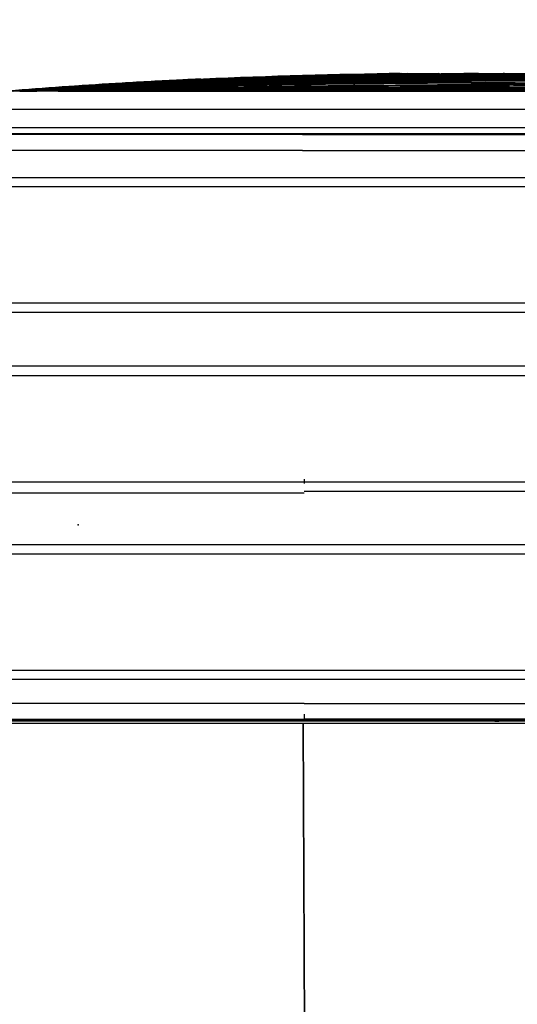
# Model space of a CAD drawing. Header units: millimetres. Extents: x -424979 to 718034, y -72486 to 344972.
# Tile 118 of 256: x 372394 to 373147, y 64564 to 66052. Entities that reach past the tile are written whole.
import ezdxf
from ezdxf.xclip import XClip

# ---------------------------------------------------------------- set-up
doc = ezdxf.new("R2010")
doc.units = ezdxf.units.MM
doc.header["$MEASUREMENT"] = 0
doc.header["$XCLIPFRAME"] = 0
doc.layers.add('0100_001_1_0_Nr_pióra__1', color=7, linetype='Continuous', lineweight=13)
doc.layers.add('IS_KLIM_FREON', color=6, linetype='GAS_LINE', lineweight=35)
doc.layers.add('IS_KLIM_urządzenia', color=3, linetype='Continuous')
doc.layers.add('Rysunki i obrazki', color=7, linetype='Continuous')
doc.linetypes.add('GAS_LINE', pattern='A,12.7,-5.08,["GAS",Standard,S=2.54,R=0,X=-2.54,Y=-1.27],-6.35', length=24.13)
picture_1 = doc.add_image_def('image1.tif', size_in_pixel=(4960, 3508))

# ---------------------------------------------------------------- blocks, each defined once
blk = doc.blocks.new('Rysunek_1_1', base_point=(-285945.3, 74341.7))
at = {"layer": '0100_001_1_0_Nr_pióra__1', "color": 7, "lineweight": 13}
image = blk.add_image(picture_1, insert=(-264947.9, 89188), size_in_units=(41994.7, 29692.6), rotation=180, dxfattribs=at)
image.set_boundary_path([(-0.5, -0.5), (4959.5, 3507.5)])
blk = doc.blocks.new('G$CE471A013')
at = {"linetype": 'Continuous'}
for p, q in [((-63.256, 37.301), (6.245, 37.301)), ((23.598, 37.069), (-66.48, 37.069)), ((-63.211, 37.029), (-21.491, 37.029)), ((-62.823, 37.151), (6.095, 37.151)), ((-21.491, 36.7), (-21.491, 37.034)), ((20.329, 37.029), (-21.491, 37.029)), ((-55.564, 34.525), (12.681, 34.525)), ((12.681, 33.925), (-55.564, 33.925)), ((-53.591, 26.625), (10.708, 26.625)), ((10.708, 26.025), (-53.591, 26.025)), ((-21.491, 22.659), (-55.356, 22.659)), ((-21.491, 22.784), (12.474, 22.784)), ((-21.491, 22.059), (-55.356, 22.059)), ((-21.491, 21.902), (-21.491, 22.171)), ((12.474, 22.059), (-21.491, 22.059)), ((-21.391, 15.359), (-55.356, 15.359)), ((12.474, 15.359), (-21.391, 15.359)), ((-21.391, 14.759), (-55.356, 14.759)), ((12.474, 14.759), (-21.391, 14.759)), ((-53.591, 11.393), (10.708, 11.393)), ((10.708, 10.793), (-53.591, 10.793)), ((-55.564, 3.493), (12.681, 3.493)), ((12.681, 2.893), (-55.564, 2.893)), ((-61.567, 0.144), (18.685, 0.144)), ((-21.391, 0.184), (-59.916, 0.184)), ((-21.391, 0.184), (17.062, 0.184)), ((-0.517, -0.263), (-62.643, -0.263)), ((-0.367, -1.413), (-63.178, -1.413)), ((-7.032, -2.545), (-57.042, -2.545)), ((-32.037, -2.644), (-32.037, -2.642)), ((-7.032, -2.545), (-2.219, -2.545)), ((-5.317, -2.545), (-5.317, -2.545))]:
    blk.add_line(p, q, dxfattribs=at)
blk.add_ellipse((-33.789, 36.701), major_axis=(1.086, 0), ratio=0.414214, start_param=1.241354, end_param=1.558544, dxfattribs=at)
for points, degree in [([(-21.491, 36.025), (-63.136, 36.025)], 1), ([(-21.491, 36.025), (-7.576, 36.025), (6.339, 36.025), (20.254, 36.025)], 3), ([(-21.391, 1.188), (-34.734, 1.188), (-48.077, 1.188), (-61.42, 1.188)], 3), ([(-21.391, 1.188), (-8.082, 1.188), (5.228, 1.188), (18.538, 1.188)], 3), ([(-32.037, -3.003), (-41.686, -2.945), (-51.334, -2.803), (-60.98, -2.546)], 3), ([(-32.037, -2.832), (-41.595, -2.794), (-51.153, -2.706), (-60.71, -2.546)], 3), ([(-32.037, -2.642), (-35.976, -2.636), (-39.916, -2.626), (-43.855, -2.612)], 3), ([(-32.037, -2.772), (-32.861, -2.77), (-33.685, -2.767), (-34.509, -2.764)], 3), ([(-32.037, -2.89), (-32.838, -2.886), (-33.64, -2.882), (-34.441, -2.877)], 3), ([(-32.037, -2.832), (-22.479, -2.794), (-12.921, -2.706), (-3.364, -2.546)], 3), ([(-32.037, -2.578), (-32.037, -2.579), (-32.037, -2.581), (-32.037, -2.583)], 3), ([(-32.037, -2.639), (-32.037, -2.64), (-32.037, -2.641), (-32.037, -2.642)], 3), ([(-32.037, -2.71), (-32.037, -2.711), (-32.037, -2.712), (-32.037, -2.713)], 3), ([(-32.037, -2.772), (-31.213, -2.77), (-30.389, -2.767), (-29.565, -2.764)], 3), ([(-32.037, -2.77), (-32.037, -2.771), (-32.037, -2.772), (-32.037, -2.772)], 3), ([(-32.037, -2.829), (-32.037, -2.83), (-32.037, -2.831), (-32.037, -2.832)], 3), ([(-32.037, -2.89), (-31.236, -2.886), (-30.434, -2.882), (-29.633, -2.877)], 3), ([(-32.037, -2.887), (-32.037, -2.888), (-32.037, -2.889), (-32.037, -2.89)], 3), ([(-32.037, -2.945), (-32.037, -2.945), (-32.037, -2.946), (-32.037, -2.947)], 3), ([(-32.037, -3.001), (-32.037, -3.002), (-32.037, -3.003), (-32.037, -3.003)], 3), ([(-18.164, -2.749), (-17.391, -2.739), (-16.618, -2.728), (-15.845, -2.717)], 3), ([(-17.799, -2.785), (-15.415, -2.748), (-13.032, -2.706), (-10.649, -2.657)], 3), ([(-7.721, -2.556), (-7.116, -2.553), (-6.512, -2.549), (-5.907, -2.545)], 3), ([(-7.585, -2.858), (-6.064, -2.768), (-4.543, -2.669), (-3.024, -2.559)], 3), ([(-41.256, -3.247), (-38.183, -3.313), (-35.11, -3.36), (-32.037, -3.388)], 3), ([(-40.922, -3.533), (-38.628, -3.589), (-36.333, -3.627), (-34.038, -3.648)], 3), ([(-39.963, -3.342), (-37.321, -3.397), (-34.679, -3.437), (-32.037, -3.462)], 3), ([(-37.196, -3.36), (-35.477, -3.388), (-33.757, -3.41), (-32.037, -3.426)], 3), ([(-34.126, -3.648), (-34.097, -3.648), (-34.067, -3.648), (-34.038, -3.648)], 3), ([(-32.037, -3.306), (-32.719, -3.3), (-33.402, -3.293), (-34.084, -3.286)], 3), ([(-32.037, -3.651), (-32.295, -3.649), (-32.552, -3.648), (-32.81, -3.646)], 3), ([(-32.037, -3.428), (-32.138, -3.427), (-32.24, -3.426), (-32.341, -3.425)], 3), ([(-32.037, -3.637), (-32.128, -3.636), (-32.22, -3.636), (-32.311, -3.635)], 3), ([(-32.037, -3.161), (-32.037, -3.162), (-32.037, -3.162), (-32.037, -3.163)], 3), ([(-32.037, -3.211), (-32.037, -3.211), (-32.037, -3.212), (-32.037, -3.213)], 3), ([(-32.037, -3.259), (-32.037, -3.259), (-32.037, -3.26), (-32.037, -3.261)], 3), ([(-25.483, -3.299), (-27.667, -3.338), (-29.852, -3.368), (-32.037, -3.388)], 3), ([(-32.037, -3.304), (-32.037, -3.305), (-32.037, -3.306), (-32.037, -3.306)], 3), ([(-32.037, -3.348), (-32.037, -3.348), (-32.037, -3.349), (-32.037, -3.349)], 3), ([(-32.037, -3.388), (-32.037, -3.389), (-32.037, -3.389), (-32.037, -3.39)], 3), ([(-32.037, -3.426), (-32.037, -3.427), (-32.037, -3.427), (-32.037, -3.428)], 3), ([(-32.037, -3.462), (-32.037, -3.462), (-32.037, -3.463), (-32.037, -3.463)], 3), ([(-32.037, -3.494), (-32.037, -3.495), (-32.037, -3.495), (-32.037, -3.496)], 3), ([(-32.037, -3.525), (-32.037, -3.525), (-32.037, -3.525), (-32.037, -3.526)], 3), ([(-32.037, -3.552), (-32.037, -3.552), (-32.037, -3.553), (-32.037, -3.553)], 3), ([(-32.037, -3.577), (-32.037, -3.577), (-32.037, -3.578), (-32.037, -3.578)], 3), ([(-27.275, -3.582), (-28.862, -3.608), (-30.45, -3.626), (-32.037, -3.636)], 3), ([(-32.037, -3.599), (-32.037, -3.599), (-32.037, -3.6), (-32.037, -3.6)], 3), ([(-28.055, -3.611), (-29.382, -3.629), (-30.71, -3.642), (-32.037, -3.65)], 3), ([(-32.037, -3.619), (-32.037, -3.619), (-32.037, -3.619), (-32.037, -3.619)], 3), ([(-32.037, -3.637), (-31.89, -3.636), (-31.744, -3.635), (-31.597, -3.634)], 3), ([(-32.037, -3.636), (-32.037, -3.636), (-32.037, -3.637), (-32.037, -3.637)], 3), ([(-32.037, -3.651), (-31.405, -3.647), (-30.773, -3.643), (-30.142, -3.637)], 3), ([(-32.037, -3.65), (-32.037, -3.65), (-32.037, -3.65), (-32.037, -3.651)], 3), ([(-19.077, -3.415), (-22.729, -3.537), (-26.382, -3.615), (-30.036, -3.648)], 3), ([(-29.948, -3.648), (-29.977, -3.648), (-30.006, -3.648), (-30.036, -3.648)], 3), ([(-29.948, -3.648), (-28.516, -3.635), (-27.085, -3.615), (-25.654, -3.588)], 3), ([(-18.767, -3.419), (-22.083, -3.533), (-25.4, -3.609), (-28.717, -3.646)], 3), ([(-28.676, -3.646), (-28.69, -3.646), (-28.703, -3.646), (-28.717, -3.646)], 3), ([(-28.676, -3.646), (-27.337, -3.631), (-25.999, -3.61), (-24.66, -3.582)], 3), ([(-28.008, -3.648), (-28.016, -3.648), (-28.023, -3.648), (-28.031, -3.648)], 3), ([(-27.658, -3.652), (-27.662, -3.652), (-27.665, -3.652), (-27.668, -3.652)], 3), ([(-27.551, -3.657), (-27.552, -3.684)], 1), ([(-27.551, -3.657), (-27.238, -3.653), (-26.925, -3.649), (-26.612, -3.645)], 3), ([(-27.551, -3.657), (-27.551, -3.657), (-27.551, -3.657), (-27.551, -3.657)], 3), ([(-27.514, -3.604), (-25.962, -3.58), (-24.41, -3.549), (-22.859, -3.51)], 3)]:
    blk.add_open_spline(points, degree=degree, dxfattribs=at)
for points, knots in [([(-32.037, -3.261), (-36.938, -3.218), (-41.838, -3.138), (-51.533, -2.903), (-56.327, -2.75), (-61.119, -2.546)], [0, 0, 0, 0, 0.505409, 0.505409, 1, 1, 1, 1]), ([(-61.118, -2.551), (-56.329, -2.844), (-51.536, -3.059), (-41.841, -3.378), (-36.939, -3.481), (-32.037, -3.525)], [0, 0, 0, 0, 0.494599, 0.494599, 1, 1, 1, 1]), ([(-32.037, -3.496), (-36.939, -3.451), (-41.841, -3.35), (-51.536, -3.04), (-56.329, -2.832), (-61.118, -2.551)], [0, 0, 0, 0, 0.505401, 0.505401, 1, 1, 1, 1]), ([(-61.118, -2.551), (-56.329, -2.832), (-51.536, -3.039), (-41.841, -3.349), (-36.939, -3.45), (-32.037, -3.494)], [0, 0, 0, 0, 0.494599, 0.494599, 1, 1, 1, 1]), ([(-32.037, -3.553), (-36.94, -3.512), (-41.841, -3.407), (-51.536, -3.079), (-56.33, -2.856), (-61.118, -2.552)], [0, 0, 0, 0, 0.505401, 0.505401, 1, 1, 1, 1]), ([(-32.037, -3.526), (-36.939, -3.483), (-41.841, -3.38), (-51.536, -3.06), (-56.329, -2.845), (-61.118, -2.552)], [0, 0, 0, 0, 0.505401, 0.505401, 1, 1, 1, 1]), ([(-32.037, -3.6), (-36.94, -3.563), (-41.842, -3.457), (-51.537, -3.114), (-56.33, -2.879), (-61.118, -2.553)], [0, 0, 0, 0, 0.505401, 0.505401, 1, 1, 1, 1]), ([(-32.037, -3.578), (-36.94, -3.538), (-41.842, -3.433), (-51.537, -3.097), (-56.33, -2.868), (-61.118, -2.553)], [0, 0, 0, 0, 0.505401, 0.505401, 1, 1, 1, 1]), ([(-32.037, -3.619), (-36.94, -3.585), (-41.843, -3.48), (-51.538, -3.13), (-56.331, -2.889), (-61.118, -2.554)], [0, 0, 0, 0, 0.505401, 0.505401, 1, 1, 1, 1]), ([(-32.037, -3.39), (-36.939, -3.345), (-41.84, -3.252), (-51.533, -2.975), (-56.326, -2.793), (-61.115, -2.549)], [0, 0, 0, 0, 0.505465, 0.505465, 1, 1, 1, 1]), ([(-61.106, -2.549), (-56.319, -2.779), (-51.53, -2.951), (-41.839, -3.214), (-36.938, -3.303), (-32.037, -3.348)], [0, 0, 0, 0, 0.494375, 0.494375, 1, 1, 1, 1]), ([(-32.037, -3.111), (-36.937, -3.076), (-41.838, -3.01), (-51.506, -2.824), (-56.274, -2.704), (-61.042, -2.546)], [0, 0, 0, 0, 0.50677, 0.50677, 1, 1, 1, 1]), ([(-32.037, -3.058), (-36.937, -3.025), (-41.837, -2.966), (-51.506, -2.797), (-56.274, -2.688), (-61.041, -2.545)], [0, 0, 0, 0, 0.506778, 0.506778, 1, 1, 1, 1]), ([(-61.021, -2.546), (-56.261, -2.688), (-51.499, -2.795), (-41.837, -2.964), (-36.937, -3.023), (-32.037, -3.056)], [0, 0, 0, 0, 0.492868, 0.492868, 1, 1, 1, 1]), ([(-32.037, -3.349), (-36.938, -3.305), (-41.839, -3.215), (-51.494, -2.953), (-56.248, -2.782), (-61, -2.554)], [0, 0, 0, 0, 0.507485, 0.507485, 1, 1, 1, 1]), ([(-32.037, -3.213), (-36.938, -3.173), (-41.838, -3.097), (-51.488, -2.878), (-56.237, -2.737), (-60.984, -2.551)], [0, 0, 0, 0, 0.507767, 0.507767, 1, 1, 1, 1]), ([(-60.984, -2.551), (-56.237, -2.736), (-51.488, -2.877), (-41.838, -3.095), (-36.938, -3.17), (-32.037, -3.211)], [0, 0, 0, 0, 0.492233, 0.492233, 1, 1, 1, 1]), ([(-60.984, -2.552), (-56.237, -2.752), (-51.488, -2.903), (-41.839, -3.136), (-36.938, -3.216), (-32.037, -3.259)], [0, 0, 0, 0, 0.492233, 0.492233, 1, 1, 1, 1]), ([(-32.037, -2.947), (-34.87, -2.932), (-37.702, -2.91), (-43.368, -2.851), (-46.201, -2.816), (-51.866, -2.73), (-54.699, -2.68), (-58.666, -2.597), (-59.8, -2.572), (-60.934, -2.546)], [0, 0, 0, 0, 0.294057, 0.294057, 0.58814, 0.58814, 0.882227, 0.882227, 1, 1, 1, 1]), ([(-60.894, -2.547), (-58.354, -2.605), (-55.814, -2.657), (-50.519, -2.751), (-47.764, -2.792), (-42.254, -2.862), (-39.498, -2.891), (-35.174, -2.926), (-33.606, -2.936), (-32.037, -2.945)], [0, 0, 0, 0, 0.264103, 0.264103, 0.550513, 0.550513, 0.836923, 0.836923, 1, 1, 1, 1]), ([(-60.501, -2.547), (-57.467, -2.586), (-54.433, -2.62), (-49.709, -2.664), (-48.019, -2.679), (-42.949, -2.718), (-39.569, -2.739), (-34.805, -2.76), (-33.421, -2.765), (-32.037, -2.77)], [0, 0, 0, 0, 0.319801, 0.319801, 0.497905, 0.497905, 0.854114, 0.854114, 1, 1, 1, 1]), ([(-32.037, -2.713), (-34.859, -2.706), (-37.681, -2.696), (-41.915, -2.677), (-43.326, -2.67), (-47.56, -2.647), (-50.382, -2.629), (-55.564, -2.59), (-57.923, -2.569), (-60.283, -2.546)], [0, 0, 0, 0, 0.299747, 0.299747, 0.449624, 0.449624, 0.749381, 0.749381, 1, 1, 1, 1]), ([(-60.283, -2.546), (-58.036, -2.568), (-55.79, -2.587), (-52.212, -2.614), (-50.88, -2.623), (-46.883, -2.65), (-44.219, -2.664), (-38.89, -2.689), (-36.225, -2.699), (-33.053, -2.707), (-32.545, -2.709), (-32.037, -2.71)], [0, 0, 0, 0, 0.238571, 0.238571, 0.380065, 0.380065, 0.663055, 0.663055, 0.946044, 0.946044, 1, 1, 1, 1]), ([(-32.037, -3.463), (-36.939, -3.418), (-41.84, -3.319), (-51.147, -3.031), (-55.552, -2.852), (-59.955, -2.614)], [0, 0, 0, 0, 0.526489, 0.526489, 1, 1, 1, 1]), ([(-58.091, -2.545), (-55.347, -2.562), (-52.602, -2.575), (-48.884, -2.591), (-47.911, -2.595), (-44.991, -2.607), (-43.045, -2.613), (-39.152, -2.625), (-37.205, -2.63), (-34.185, -2.636), (-33.111, -2.638), (-32.037, -2.639)], [0, 0, 0, 0, 0.31601, 0.31601, 0.42808, 0.42808, 0.652219, 0.652219, 0.876357, 0.876357, 1, 1, 1, 1]), ([(-57.423, -2.786), (-53.865, -2.995), (-50.304, -3.157), (-41.842, -3.456), (-36.94, -3.562), (-32.037, -3.599)], [0, 0, 0, 0, 0.420951, 0.420951, 1, 1, 1, 1]), ([(-56.809, -2.838), (-53.456, -3.04), (-50.1, -3.198), (-41.843, -3.499), (-36.94, -3.605), (-32.037, -3.636)], [0, 0, 0, 0, 0.406561, 0.406561, 1, 1, 1, 1]), ([(-56.729, -2.835), (-53.402, -3.029), (-50.073, -3.182), (-41.843, -3.479), (-36.94, -3.585), (-32.037, -3.619)], [0, 0, 0, 0, 0.40464, 0.40464, 1, 1, 1, 1]), ([(-34.126, -3.648), (-38.681, -3.606), (-43.236, -3.494), (-50.098, -3.221), (-52.408, -3.111), (-54.717, -2.979)], [0, 0, 0, 0, 0.663309, 0.663309, 1, 1, 1, 1]), ([(-32.037, -2.583), (-36.954, -2.579), (-41.87, -2.572), (-49.186, -2.558), (-51.586, -2.553), (-53.986, -2.547)], [0, 0, 0, 0, 0.672022, 0.672022, 1, 1, 1, 1]), ([(-32.037, -3.058), (-27.137, -3.025), (-22.236, -2.966), (-12.557, -2.796), (-7.778, -2.688), (-3, -2.544)], [0, 0, 0, 0, 0.506209, 0.506209, 1, 1, 1, 1]), ([(-32.037, -3.111), (-27.136, -3.076), (-22.236, -3.01), (-12.557, -2.824), (-7.778, -2.704), (-3, -2.545)], [0, 0, 0, 0, 0.506209, 0.506209, 1, 1, 1, 1]), ([(-5.983, -2.545), (-8.727, -2.562), (-11.472, -2.575), (-15.189, -2.591), (-16.163, -2.595), (-19.083, -2.607), (-21.029, -2.613), (-24.922, -2.625), (-26.869, -2.63), (-29.889, -2.636), (-30.963, -2.638), (-32.037, -2.639)], [0, 0, 0, 0, 0.31601, 0.31601, 0.42808, 0.42808, 0.652219, 0.652219, 0.876357, 0.876357, 1, 1, 1, 1]), ([(-32.037, -2.578), (-32.037, -2.577), (-32.037, -2.575), (-32.037, -2.569), (-32.037, -2.565), (-32.037, -2.556), (-32.037, -2.551), (-32.037, -2.545)], [0, 0, 0, 0, 0.356764, 0.356764, 0.713527, 0.713527, 1, 1, 1, 1]), ([(-32.037, -3.261), (-27.136, -3.218), (-22.236, -3.138), (-12.541, -2.903), (-7.747, -2.75), (-2.955, -2.546)], [0, 0, 0, 0, 0.505409, 0.505409, 1, 1, 1, 1]), ([(-32.037, -2.947), (-29.204, -2.932), (-26.371, -2.91), (-20.706, -2.851), (-17.873, -2.816), (-12.207, -2.73), (-9.375, -2.68), (-5.408, -2.597), (-4.274, -2.572), (-3.139, -2.546)], [0, 0, 0, 0, 0.294057, 0.294057, 0.58814, 0.58814, 0.882227, 0.882227, 1, 1, 1, 1]), ([(-32.037, -2.713), (-29.215, -2.706), (-26.392, -2.696), (-22.159, -2.677), (-20.748, -2.67), (-16.514, -2.647), (-13.692, -2.629), (-8.513, -2.59), (-6.157, -2.569), (-3.8, -2.546)], [0, 0, 0, 0, 0.299848, 0.299848, 0.449777, 0.449777, 0.749636, 0.749636, 1, 1, 1, 1]), ([(-3.791, -2.546), (-6.037, -2.568), (-8.284, -2.587), (-11.862, -2.614), (-13.194, -2.623), (-17.191, -2.65), (-19.855, -2.664), (-25.184, -2.689), (-27.848, -2.699), (-31.021, -2.707), (-31.529, -2.709), (-32.037, -2.71)], [0, 0, 0, 0, 0.238571, 0.238571, 0.380065, 0.380065, 0.663055, 0.663055, 0.946044, 0.946044, 1, 1, 1, 1]), ([(-3.18, -2.547), (-5.72, -2.605), (-8.26, -2.657), (-13.555, -2.751), (-16.31, -2.792), (-21.82, -2.862), (-24.575, -2.891), (-28.899, -2.926), (-30.468, -2.936), (-32.037, -2.945)], [0, 0, 0, 0, 0.264103, 0.264103, 0.550513, 0.550513, 0.836923, 0.836923, 1, 1, 1, 1]), ([(-3.573, -2.547), (-6.607, -2.586), (-9.641, -2.62), (-14.365, -2.664), (-16.055, -2.679), (-21.125, -2.718), (-24.504, -2.739), (-29.268, -2.76), (-30.653, -2.765), (-32.037, -2.77)], [0, 0, 0, 0, 0.319801, 0.319801, 0.497905, 0.497905, 0.854114, 0.854114, 1, 1, 1, 1]), ([(-32.037, -2.583), (-27.12, -2.579), (-22.204, -2.572), (-14.887, -2.558), (-12.488, -2.553), (-10.088, -2.547)], [0, 0, 0, 0, 0.672022, 0.672022, 1, 1, 1, 1]), ([(-32.037, -3.39), (-27.135, -3.345), (-22.234, -3.252), (-12.541, -2.975), (-7.748, -2.793), (-2.959, -2.549)], [0, 0, 0, 0, 0.505465, 0.505465, 1, 1, 1, 1]), ([(-2.968, -2.549), (-7.755, -2.779), (-12.544, -2.951), (-22.235, -3.214), (-27.136, -3.303), (-32.037, -3.348)], [0, 0, 0, 0, 0.494375, 0.494375, 1, 1, 1, 1]), ([(-32.037, -3.463), (-27.135, -3.418), (-22.234, -3.319), (-12.539, -3.019), (-7.745, -2.82), (-2.955, -2.55)], [0, 0, 0, 0, 0.505401, 0.505401, 1, 1, 1, 1]), ([(-2.955, -2.55), (-7.745, -2.819), (-12.539, -3.018), (-22.234, -3.318), (-27.135, -3.416), (-32.037, -3.462)], [0, 0, 0, 0, 0.494599, 0.494599, 1, 1, 1, 1]), ([(-32.037, -3.306), (-27.136, -3.263), (-22.235, -3.177), (-12.563, -2.928), (-7.792, -2.766), (-3.023, -2.55)], [0, 0, 0, 0, 0.506586, 0.506586, 1, 1, 1, 1]), ([(-2.956, -2.551), (-7.745, -2.844), (-12.538, -3.059), (-22.233, -3.378), (-27.134, -3.481), (-32.037, -3.525)], [0, 0, 0, 0, 0.494599, 0.494599, 1, 1, 1, 1]), ([(-32.037, -3.496), (-27.135, -3.451), (-22.233, -3.35), (-12.538, -3.04), (-7.745, -2.832), (-2.956, -2.551)], [0, 0, 0, 0, 0.505401, 0.505401, 1, 1, 1, 1]), ([(-2.956, -2.551), (-7.745, -2.832), (-12.538, -3.039), (-22.233, -3.349), (-27.135, -3.45), (-32.037, -3.494)], [0, 0, 0, 0, 0.494599, 0.494599, 1, 1, 1, 1]), ([(-32.037, -3.213), (-27.136, -3.173), (-22.236, -3.097), (-12.586, -2.878), (-7.837, -2.737), (-3.09, -2.551)], [0, 0, 0, 0, 0.507767, 0.507767, 1, 1, 1, 1]), ([(-3.09, -2.551), (-7.837, -2.736), (-12.586, -2.877), (-22.236, -3.095), (-27.136, -3.17), (-32.037, -3.211)], [0, 0, 0, 0, 0.492233, 0.492233, 1, 1, 1, 1]), ([(-32.037, -3.553), (-27.134, -3.512), (-22.232, -3.407), (-12.537, -3.079), (-7.744, -2.856), (-2.956, -2.552)], [0, 0, 0, 0, 0.505401, 0.505401, 1, 1, 1, 1]), ([(-32.037, -3.526), (-27.134, -3.483), (-22.233, -3.38), (-12.538, -3.06), (-7.745, -2.845), (-2.956, -2.552)], [0, 0, 0, 0, 0.505401, 0.505401, 1, 1, 1, 1]), ([(-3.09, -2.552), (-7.837, -2.752), (-12.586, -2.903), (-22.235, -3.136), (-27.136, -3.216), (-32.037, -3.259)], [0, 0, 0, 0, 0.492233, 0.492233, 1, 1, 1, 1]), ([(-32.037, -3.6), (-27.134, -3.563), (-22.232, -3.457), (-12.536, -3.114), (-7.744, -2.879), (-2.956, -2.553)], [0, 0, 0, 0, 0.505401, 0.505401, 1, 1, 1, 1]), ([(-32.037, -3.578), (-27.134, -3.538), (-22.232, -3.433), (-12.537, -3.097), (-7.744, -2.868), (-2.956, -2.553)], [0, 0, 0, 0, 0.505401, 0.505401, 1, 1, 1, 1]), ([(-32.037, -3.619), (-27.134, -3.585), (-22.231, -3.48), (-12.536, -3.13), (-7.743, -2.889), (-2.956, -2.554)], [0, 0, 0, 0, 0.505401, 0.505401, 1, 1, 1, 1]), ([(-32.037, -3.349), (-27.136, -3.305), (-22.235, -3.215), (-12.58, -2.953), (-7.826, -2.782), (-3.074, -2.554)], [0, 0, 0, 0, 0.507485, 0.507485, 1, 1, 1, 1]), ([(-32.037, -2.639), (-32.037, -2.639), (-32.037, -2.637), (-32.037, -2.631), (-32.037, -2.627), (-32.037, -2.616), (-32.037, -2.61), (-32.037, -2.596), (-32.037, -2.589), (-32.037, -2.578), (-32.037, -2.576), (-32.037, -2.573)], [0, 0, 0, 0, 0.231562, 0.231562, 0.463124, 0.463124, 0.694686, 0.694686, 0.926248, 0.926248, 1, 1, 1, 1]), ([(-32.037, -2.642), (-27.827, -2.636), (-23.617, -2.625), (-18.87, -2.608), (-18.334, -2.606), (-17.797, -2.604)], [0, 0, 0, 0, 0.886937, 0.886937, 1, 1, 1, 1]), ([(-32.037, -2.71), (-32.037, -2.709), (-32.037, -2.708), (-32.037, -2.702), (-32.037, -2.697), (-32.037, -2.687), (-32.037, -2.68), (-32.037, -2.667), (-32.037, -2.659), (-32.037, -2.649), (-32.037, -2.646), (-32.037, -2.644)], [0, 0, 0, 0, 0.231495, 0.231495, 0.46299, 0.46299, 0.694485, 0.694485, 0.925981, 0.925981, 1, 1, 1, 1]), ([(-32.037, -2.77), (-32.037, -2.769), (-32.037, -2.767), (-32.037, -2.761), (-32.037, -2.757), (-32.037, -2.747), (-32.037, -2.74), (-32.037, -2.726), (-32.037, -2.719), (-32.037, -2.709), (-32.037, -2.706), (-32.037, -2.704)], [0, 0, 0, 0, 0.231403, 0.231403, 0.462805, 0.462805, 0.694209, 0.694209, 0.925613, 0.925613, 1, 1, 1, 1]), ([(-32.037, -3.428), (-27.135, -3.382), (-22.234, -3.286), (-13.64, -3.03), (-9.947, -2.892), (-6.255, -2.716)], [0, 0, 0, 0, 0.570136, 0.570136, 1, 1, 1, 1]), ([(-6.837, -2.743), (-10.335, -2.905), (-13.834, -3.035), (-22.234, -3.285), (-27.135, -3.381), (-32.037, -3.426)], [0, 0, 0, 0, 0.416676, 0.416676, 1, 1, 1, 1]), ([(-32.037, -2.829), (-32.037, -2.828), (-32.037, -2.827), (-32.037, -2.821), (-32.037, -2.816), (-32.037, -2.806), (-32.037, -2.799), (-32.037, -2.786), (-32.037, -2.778), (-32.037, -2.768), (-32.037, -2.765), (-32.037, -2.763)], [0, 0, 0, 0, 0.231285, 0.231285, 0.46257, 0.46257, 0.693856, 0.693856, 0.925144, 0.925144, 1, 1, 1, 1]), ([(-32.037, -2.887), (-32.037, -2.887), (-32.037, -2.885), (-32.037, -2.879), (-32.037, -2.875), (-32.037, -2.864), (-32.037, -2.858), (-32.037, -2.844), (-32.037, -2.836), (-32.037, -2.826), (-32.037, -2.824), (-32.037, -2.821)], [0, 0, 0, 0, 0.231142, 0.231142, 0.462283, 0.462283, 0.693426, 0.693426, 0.924571, 0.924571, 1, 1, 1, 1]), ([(-7.345, -2.835), (-10.672, -3.029), (-14.001, -3.182), (-22.231, -3.479), (-27.134, -3.585), (-32.037, -3.619)], [0, 0, 0, 0, 0.40464, 0.40464, 1, 1, 1, 1]), ([(-32.037, -2.945), (-32.037, -2.944), (-32.037, -2.942), (-32.037, -2.936), (-32.037, -2.932), (-32.037, -2.922), (-32.037, -2.915), (-32.037, -2.902), (-32.037, -2.894), (-32.037, -2.884), (-32.037, -2.881), (-32.037, -2.878)], [0, 0, 0, 0, 0.230972, 0.230972, 0.461944, 0.461944, 0.692918, 0.692918, 0.923895, 0.923895, 1, 1, 1, 1]), ([(-32.037, -3.001), (-32.037, -3), (-32.037, -2.999), (-32.037, -2.993), (-32.037, -2.988), (-32.037, -2.978), (-32.037, -2.972), (-32.037, -2.958), (-32.037, -2.95), (-32.037, -2.94), (-32.037, -2.937), (-32.037, -2.935)], [0, 0, 0, 0, 0.230777, 0.230777, 0.461553, 0.461553, 0.692332, 0.692332, 0.923115, 0.923115, 1, 1, 1, 1]), ([(-9.543, -2.946), (-12.138, -3.08), (-14.734, -3.191), (-22.232, -3.456), (-27.134, -3.562), (-32.037, -3.599)], [0, 0, 0, 0, 0.346419, 0.346419, 1, 1, 1, 1]), ([(-9.972, -2.955), (-12.425, -3.076), (-14.878, -3.177), (-22.232, -3.432), (-27.134, -3.537), (-32.037, -3.577)], [0, 0, 0, 0, 0.333694, 0.333694, 1, 1, 1, 1]), ([(-32.037, -3.109), (-32.037, -3.109), (-32.037, -3.107), (-32.037, -3.101), (-32.037, -3.097), (-32.037, -3.087), (-32.037, -3.081), (-32.037, -3.075)], [0, 0, 0, 0, 0.343869, 0.343869, 0.687737, 0.687737, 1, 1, 1, 1]), ([(-5.622, -2.755), (-8.854, -2.983), (-12.09, -3.161), (-19.56, -3.48), (-23.795, -3.596), (-28.031, -3.648)], [0, 0, 0, 0, 0.433408, 0.433408, 1, 1, 1, 1]), ([(-28.008, -3.648), (-23.776, -3.596), (-19.545, -3.48), (-12.084, -3.161), (-8.854, -2.983), (-5.627, -2.756)], [0, 0, 0, 0, 0.566773, 0.566773, 1, 1, 1, 1]), ([(-27.801, -3.592), (-24.31, -3.54), (-20.82, -3.45), (-15.12, -3.241), (-12.91, -3.145), (-10.701, -3.031)], [0, 0, 0, 0, 0.612154, 0.612154, 1, 1, 1, 1]), ([(-5.027, -2.716), (-8.397, -2.964), (-11.771, -3.156), (-19.318, -3.484), (-23.493, -3.6), (-27.668, -3.652)], [0, 0, 0, 0, 0.447256, 0.447256, 1, 1, 1, 1]), ([(-27.658, -3.652), (-23.484, -3.601), (-19.311, -3.485), (-11.533, -3.146), (-7.927, -2.937), (-4.325, -2.664)], [0, 0, 0, 0, 0.536112, 0.536112, 1, 1, 1, 1]), ([(-21.707, -3.479), (-20.248, -3.439), (-18.789, -3.392), (-15.054, -3.254), (-12.779, -3.153), (-10.505, -3.032)], [0, 0, 0, 0, 0.390602, 0.390602, 1, 1, 1, 1]), ([(-14.972, -3.306), (-14.541, -3.287), (-12.888, -3.21), (-8.993, -3.004), (-5.532, -2.766), (-3.295, -2.585)], [0, 0, 0, 0, 0.110637, 0.424462, 1, 1, 1, 1]), ([(-9.673, -2.62), (-8.285, -2.605), (-6.897, -2.589), (-4.826, -2.563), (-4.143, -2.554), (-3.459, -2.545)], [0, 0, 0, 0, 0.670073, 0.670073, 1, 1, 1, 1]), ([(-5.313, -2.545), (-5.321, -2.545), (-5.314, -2.545), (-5.258, -2.545), (-5.187, -2.545), (-4.997, -2.545), (-4.879, -2.545), (-4.754, -2.545)], [0, 0, 0, 0, 0.244899, 0.244899, 0.62245, 0.62245, 1, 1, 1, 1]), ([(-51.456, -3.137), (-49.886, -3.212), (-48.315, -3.278), (-41.843, -3.518), (-36.941, -3.623), (-32.037, -3.65)], [0, 0, 0, 0, 0.242783, 0.242783, 1, 1, 1, 1]), ([(-48.23, -3.208), (-47.734, -3.227), (-47.238, -3.245), (-41.842, -3.432), (-36.94, -3.537), (-32.037, -3.577)], [0, 0, 0, 0, 0.091941, 0.091941, 1, 1, 1, 1])]:
    blk.add_open_spline(points, degree=3, knots=knots, dxfattribs=at)
blk.add_point((-7.241, 24.777), dxfattribs=at)

msp = doc.modelspace()

# ---------------------------------------------------------------- linework, layer by layer
at = {"layer": 'IS_KLIM_FREON', "lineweight": 35, "ltscale": 0.4}
msp.add_line((372823.5, 64988.1), (372829.3, 63733.6), dxfattribs=at)

# ---------------------------------------------------------------- block references
at = {"layer": 'IS_KLIM_urządzenia', "xscale": 24, "yscale": 24, "zscale": 24, "rotation": 180}
msp.add_blockref('G$CE471A013', (372309, 65883.3), dxfattribs=at)
at = {"layer": 'Rysunki i obrazki', "color": 151, "linetype": 'Continuous', "lineweight": 20, "true_color": 0x80c2ff}
ref = msp.add_blockref('Rysunek_1_1', (362616, 74341.7), dxfattribs=at)
XClip(ref).set_block_clipping_path([(-306942.6163847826, 59495.4358014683), (-264947.9497181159, 89188.0358014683)])

doc.saveas('drawing.dxf')
